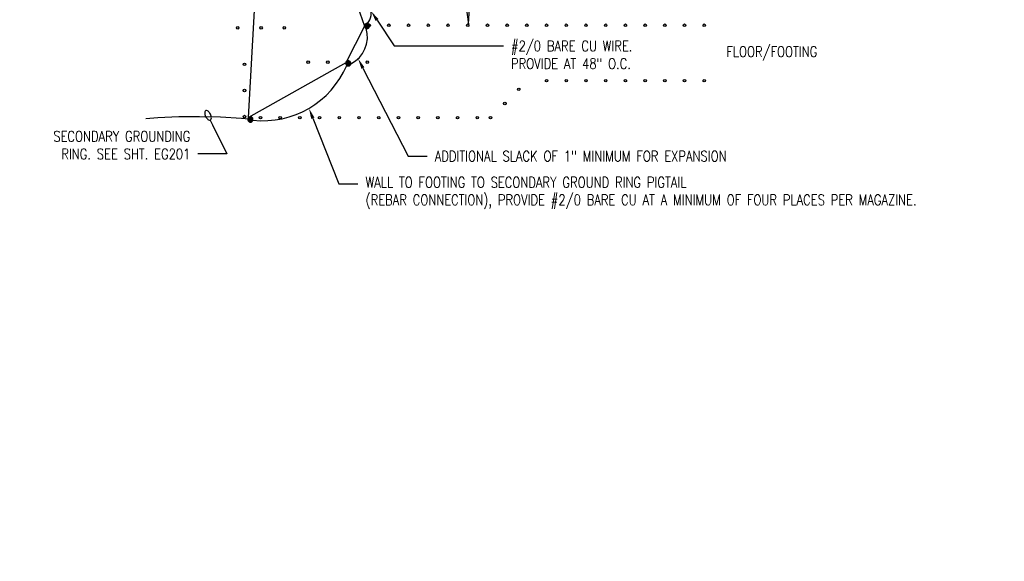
# Model space of a CAD drawing. Header units: inches. Extents: x 144.7 to 164, y 10.4 to 36.8.
# Tile 1 of 3: x 144.7 to 156.3, y 21.7 to 28.1. Entities that reach past the tile are written whole.
import ezdxf
from ezdxf import colors
from ezdxf.entities.mleader import LeaderData, LeaderLine
from ezdxf.math import Vec2, Vec3

# ---------------------------------------------------------------- set-up
doc = ezdxf.new("R2010")
doc.units = ezdxf.units.IN
doc.header["$MEASUREMENT"] = 0
for name, color, linetype in [('E-ANNO-TEXT', 2, 'Continuous'), ('E-DETL-GRPH', 3, 'Continuous'), ('G-Anno-Std-Scrn', 250, 'Continuous')]:
    doc.layers.add(name, color=color, linetype=linetype)
doc.styles.add('Annotative', font='romans.shx', dxfattribs={"width": 0.8, "height": 0.125})

# ---------------------------------------------------------------- blocks, each defined once
blk = doc.blocks.new('Loop_2')
at = {"color": 1}
blk.add_line((-0.5, 0), (-1, 0), dxfattribs=at)
blk.add_lwpolyline([(0, 0.249, 0.050817), (-0.202, 0.228, 0.064661), (-0.354, 0.176, 0.10407), (-0.47, 0.084, 0.175425), (-0.5, 0, 0.175425), (-0.47, -0.084, 0.10407), (-0.354, -0.176, 0.064661), (-0.202, -0.228, 0.050817), (0, -0.249, 0.050817), (0.202, -0.228, 0.064661), (0.354, -0.176, 0.10407), (0.47, -0.084, 0.175425), (0.5, 0, 0.175425), (0.47, 0.084, 0.10407), (0.354, 0.176, 0.064661), (0.202, 0.228, 0.050817)], format="xyb", close=True, dxfattribs=at)

msp = doc.modelspace()

# ---------------------------------------------------------------- hatches: boundary and pattern name
at = {"layer": 'E-DETL-GRPH', "lineweight": -3}
for points in [[(148.82, 28.083), (148.8, 28.1), (148.783, 28.1), (148.765, 28.085), (148.762, 28.068), (148.767, 28.053), (148.777, 28.043), (148.8, 28.04), (148.817, 28.051)], [(148.598, 27.641), (148.578, 27.658), (148.562, 27.658), (148.543, 27.643), (148.54, 27.626), (148.545, 27.611), (148.555, 27.601), (148.578, 27.598), (148.595, 27.609)], [(147.442, 26.978), (147.422, 26.995), (147.405, 26.995), (147.387, 26.98), (147.383, 26.963), (147.388, 26.948), (147.398, 26.938), (147.422, 26.935), (147.438, 26.946)]]:
    msp.add_hatch(color=256, dxfattribs=at).paths.add_polyline_path(points)
at = {"layer": 'G-Anno-Std-Scrn'}
h = msp.add_hatch(color=256, dxfattribs=at)
h.dxf.hatch_style = 1
h.paths.add_polyline_path([(147.829, 28.047, 1), (147.799, 28.047, 1)])
h.paths.add_polyline_path([(147.554, 28.047, 1), (147.524, 28.047, 1)])
h.paths.add_polyline_path([(147.278, 28.047, 1), (147.248, 28.047, 1)])
h.paths.add_polyline_path([(147.358, 27.615, 1), (147.327, 27.615, 1)])
h.paths.add_polyline_path([(147.358, 27.306, 1), (147.327, 27.306, 1)])
h.paths.add_polyline_path([(147.327, 26.997, 1), (147.358, 26.997, 1)])
h.paths.add_polyline_path([(147.517, 26.985, 1), (147.547, 26.985, 1)])
h.paths.add_polyline_path([(147.78, 26.985, 1), (147.75, 26.985, 1)])
h.paths.add_polyline_path([(147.983, 26.985, 1), (148.013, 26.985, 1)])
h.paths.add_polyline_path([(148.216, 26.985, 1), (148.246, 26.985, 1)])
h.paths.add_polyline_path([(148.081, 27.64, 1), (148.111, 27.64, 1)])
h.paths.add_polyline_path([(148.344, 27.64, 1), (148.314, 27.64, 1)])
h.paths.add_polyline_path([(148.547, 27.64, 1), (148.577, 27.64, 1)])
h.paths.add_polyline_path([(148.81, 27.64, 1), (148.78, 27.64, 1)])
h.paths.add_polyline_path([(148.449, 26.985, 1), (148.479, 26.985, 1)])
h.paths.add_polyline_path([(148.682, 26.985, 1), (148.712, 26.985, 1)])
h.paths.add_polyline_path([(148.915, 26.985, 1), (148.945, 26.985, 1)])
h.paths.add_polyline_path([(148.802, 28.077, 1), (148.832, 28.077, 1)])
h = msp.add_hatch(color=256, dxfattribs=at)
h.dxf.hatch_style = 1
h.paths.add_polyline_path([(149.065, 28.077, 1), (149.035, 28.077, 1)])
h.paths.add_polyline_path([(149.268, 28.077, 1), (149.298, 28.077, 1)])
h.paths.add_polyline_path([(149.531, 28.077, 1), (149.501, 28.077, 1)])
h.paths.add_polyline_path([(149.764, 28.077, 1), (149.734, 28.077, 1)])
h.paths.add_polyline_path([(149.967, 28.077, 1), (149.997, 28.077, 1)])
h.paths.add_polyline_path([(150.23, 28.077, 1), (150.2, 28.077, 1)])
h.paths.add_polyline_path([(150.463, 28.077, 1), (150.433, 28.077, 1)])
h.paths.add_polyline_path([(150.696, 28.077, 1), (150.666, 28.077, 1)])
h.paths.add_polyline_path([(150.899, 28.077, 1), (150.929, 28.077, 1)])
h.paths.add_polyline_path([(151.162, 28.077, 1), (151.132, 28.077, 1)])
h.paths.add_polyline_path([(151.365, 28.077, 1), (151.395, 28.077, 1)])
h.paths.add_polyline_path([(151.598, 28.077, 1), (151.628, 28.077, 1)])
h.paths.add_polyline_path([(151.861, 28.077, 1), (151.831, 28.077, 1)])
h.paths.add_polyline_path([(152.064, 28.077, 1), (152.094, 28.077, 1)])
h.paths.add_polyline_path([(152.327, 28.077, 1), (152.297, 28.077, 1)])
h.paths.add_polyline_path([(152.56, 28.077, 1), (152.53, 28.077, 1)])
h.paths.add_polyline_path([(152.793, 28.077, 1), (152.763, 28.077, 1)])
h.paths.add_polyline_path([(152.763, 27.422, 1), (152.793, 27.422, 1)])
h.paths.add_polyline_path([(152.56, 27.422, 1), (152.53, 27.422, 1)])
h.paths.add_polyline_path([(152.327, 27.422, 1), (152.297, 27.422, 1)])
h.paths.add_polyline_path([(152.094, 27.422, 1), (152.064, 27.422, 1)])
h.paths.add_polyline_path([(151.861, 27.422, 1), (151.831, 27.422, 1)])
h.paths.add_polyline_path([(151.628, 27.422, 1), (151.598, 27.422, 1)])
h.paths.add_polyline_path([(151.395, 27.422, 1), (151.365, 27.422, 1)])
h.paths.add_polyline_path([(151.162, 27.422, 1), (151.132, 27.422, 1)])
h.paths.add_polyline_path([(150.899, 27.422, 1), (150.929, 27.422, 1)])
h.paths.add_polyline_path([(150.57, 27.319, 1), (150.601, 27.319, 1)])
h = msp.add_hatch(color=256, dxfattribs=at)
h.dxf.hatch_style = 1
h.paths.add_polyline_path([(150.435, 27.152, 1), (150.405, 27.152, 1)])
h.paths.add_polyline_path([(150.236, 26.985, 1), (150.266, 26.985, 1)])
h.paths.add_polyline_path([(150.11, 26.985, 1), (150.08, 26.985, 1)])
h.paths.add_polyline_path([(149.877, 26.985, 1), (149.847, 26.985, 1)])
h.paths.add_polyline_path([(149.614, 26.985, 1), (149.644, 26.985, 1)])
h.paths.add_polyline_path([(149.411, 26.985, 1), (149.381, 26.985, 1)])
h.paths.add_polyline_path([(149.178, 26.985, 1), (149.148, 26.985, 1)])

# ---------------------------------------------------------------- linework, layer by layer
at = {"layer": 'E-DETL-GRPH', "lineweight": -3}
for points in [[(148.76, 28.068), (148.762, 28.06), (148.765, 28.053), (148.77, 28.046), (148.777, 28.041), (148.783, 28.038), (148.792, 28.038), (148.8, 28.038), (148.807, 28.041), (148.813, 28.046), (148.818, 28.053), (148.822, 28.06), (148.822, 28.068), (148.822, 28.076), (148.818, 28.083), (148.813, 28.09), (148.807, 28.095), (148.8, 28.098), (148.792, 28.1), (148.783, 28.098), (148.777, 28.095), (148.77, 28.09), (148.765, 28.083), (148.762, 28.076)], [(148.538, 27.626), (148.54, 27.618), (148.543, 27.611), (148.549, 27.604), (148.555, 27.599), (148.562, 27.596), (148.57, 27.596), (148.578, 27.596), (148.585, 27.599), (148.592, 27.604), (148.597, 27.611), (148.6, 27.618), (148.6, 27.626), (148.6, 27.634), (148.597, 27.641), (148.592, 27.648), (148.585, 27.653), (148.578, 27.656), (148.57, 27.658), (148.562, 27.656), (148.555, 27.653), (148.549, 27.648), (148.543, 27.641), (148.54, 27.634)], [(147.382, 26.963), (147.383, 26.955), (147.387, 26.948), (147.392, 26.941), (147.398, 26.936), (147.405, 26.933), (147.413, 26.933), (147.422, 26.933), (147.428, 26.936), (147.435, 26.941), (147.44, 26.948), (147.443, 26.955), (147.443, 26.963), (147.443, 26.971), (147.44, 26.978), (147.435, 26.985), (147.428, 26.99), (147.422, 26.993), (147.413, 26.995), (147.405, 26.993), (147.398, 26.99), (147.392, 26.985), (147.387, 26.978), (147.383, 26.971)]]:
    msp.add_lwpolyline(points, close=True, dxfattribs=at)
msp.add_lwpolyline([(147.44, 26.961), (147.307, 26.973), (147.061, 26.99), (146.812, 26.996), (146.566, 26.995), (146.317, 26.983), (146.176, 26.971)], dxfattribs=at)
for centre, radius, start, end in [((148.639, 28.227), 0.203, 320.7374, 77.0649), ((148.446, 27.936), 0.35, 296.179, 17.2662), ((147.563, 28.022), 1.074, 263.584, 336.9686)]:
    msp.add_arc(centre, radius, start, end, dxfattribs=at)
at = {"layer": 'G-Anno-Std-Scrn'}
for centre in [(147.263, 28.047), (147.539, 28.047), (147.814, 28.047), (148.817, 28.077), (149.05, 28.077), (149.283, 28.077), (149.516, 28.077), (149.749, 28.077), (149.982, 28.077), (150.215, 28.077), (150.448, 28.077), (150.681, 28.077), (150.914, 28.077), (151.147, 28.077), (151.38, 28.077), (151.613, 28.077), (151.846, 28.077), (152.079, 28.077), (152.312, 28.077), (152.545, 28.077), (152.778, 28.077), (147.343, 27.615), (148.096, 27.64), (148.329, 27.64), (148.562, 27.64), (148.795, 27.64), (150.914, 27.422), (151.147, 27.422), (151.38, 27.422), (151.613, 27.422), (151.846, 27.422), (152.079, 27.422), (152.312, 27.422), (152.545, 27.422), (152.778, 27.422), (147.343, 27.306), (150.585, 27.319), (150.42, 27.152), (147.343, 26.997), (147.532, 26.985), (147.765, 26.985), (147.998, 26.985), (148.231, 26.985), (148.464, 26.985), (148.697, 26.985), (148.93, 26.985), (149.163, 26.985), (149.396, 26.985), (149.629, 26.985), (149.862, 26.985), (150.095, 26.985), (150.251, 26.985)]:
    msp.add_circle(centre, 0.0151, dxfattribs=at)

# ---------------------------------------------------------------- texts
at = {"layer": 'E-ANNO-TEXT', "lineweight": -3, "insert": (153.039, 27.661), "char_height": 0.125, "attachment_point": 7, "style": 'Annotative'}
msp.add_mtext('FLOOR/FOOTING', dxfattribs=at)

# ---------------------------------------------------------------- leaders
at = {"layer": 'E-ANNO-TEXT', "lineweight": -3}
ml = msp.add_multileader_mtext('Standard', dxfattribs=at)
ml.set_content('#4 AWG BARE COPPER WIRE \\PTWISTED IN FIGURE 8 PATTERN \\PSECURELY AROUND REBAR JOINT\\PTYPICAL AT 48" MAX SPACING \\PIN ALL FLOOR, FOOTINGS, \\PWALLS AND ROOF SECTIONS.\\PSEE STRUCTURAL DRAWINGS FOR \\PADDITIONAL DETAIL', color=256, style='Annotative')
ml.set_leader_properties(color=1, linetype='ByLayer', lineweight=-1)
ml.build(insert=Vec2(0, 0))
ml.multileader.update_dxf_attribs({"text_right_attachment_type": 3, "dogleg_length": 0.538, "arrow_head_size": 0.125})
ctx = ml.context
ctx.base_point, ctx.char_height, ctx.arrow_head_size, ctx.landing_gap_size, ctx.plane_origin = Vec3(153.297, 30.448), 0.125, 0.125, 0.09, Vec3(152.256, 30.36)
ctx.right_attachment = 3
notes = []
notes.append((ctx, [(0, (1, 1, 0), (150.134, 30.448), (1, 0), 3.163, [(2, [(148.999, 29.627), (150.092, 33.348), (149.76, 29.891), (149.99, 28.09)], 0, [])])]))
ctx.mtext.insert, ctx.mtext.flow_direction = Vec3(153.387, 30.511), 5
ml = msp.add_multileader_mtext('Standard', dxfattribs=at)
ml.set_content('HIGH COMPRESSION CLAMP', color=256, style='Annotative')
ml.set_leader_properties(color=1, linetype='ByLayer', lineweight=-1)
ml.build(insert=Vec2(0, 0))
ml.multileader.update_dxf_attribs({"text_right_attachment_type": 3, "dogleg_length": 0.34, "arrow_head_size": 0.125})
ctx = ml.context
ctx.base_point, ctx.char_height, ctx.arrow_head_size, ctx.landing_gap_size, ctx.plane_origin = Vec3(144.902, 28.324), 0.125, 0.125, 0.09, Vec3(146.967, 28.021)
ctx.right_attachment = 3
notes.append((ctx, [(0, (1, 1, 0), (147.465, 28.324), (-1, 0), 0.34, [(3, [(148.638, 28.421), (148.76, 28.068), (148.54, 27.634), (147.392, 26.985)], 0, [])])]))
ctx.mtext.insert, ctx.mtext.flow_direction = Vec3(144.992, 28.386), 5
ml = msp.add_multileader_mtext('Standard', dxfattribs=at)
ml.set_content('#2/0 BARE CU WIRE.  \\PPROVIDE AT 48" O.C.', color=256, style='Annotative')
ml.set_leader_properties(color=1, linetype='ByLayer', lineweight=-1)
ml.build(insert=Vec2(0, 0))
ml.multileader.update_dxf_attribs({"text_right_attachment_type": 3, "dogleg_length": 0.538, "arrow_head_size": 0.125})
ctx = ml.context
ctx.base_point, ctx.char_height, ctx.arrow_head_size, ctx.landing_gap_size, ctx.plane_origin = Vec3(150.403, 27.832), 0.125, 0.125, 0.09, Vec3(149.366, 27.696)
ctx.right_attachment = 3
notes.append((ctx, [(0, (1, 1, 0), (149.114, 27.832), (1, 0), 1.289, [(0, [(148.841, 28.242)], 0, [])])]))
ctx.mtext.insert, ctx.mtext.flow_direction = Vec3(150.493, 27.894), 5
ml = msp.add_multileader_mtext('Standard', dxfattribs=at)
ml.set_content('ADDITIONAL SLACK OF 1" MINIMUM FOR EXPANSION', color=256, style='Annotative')
ml.set_leader_properties(color=1, linetype='ByLayer', lineweight=-1)
ml.build(insert=Vec2(0, 0))
ml.multileader.update_dxf_attribs({"text_right_attachment_type": 3, "dogleg_length": 0.538, "arrow_head_size": 0.125})
ctx = ml.context
ctx.base_point, ctx.char_height, ctx.arrow_head_size, ctx.landing_gap_size, ctx.plane_origin = Vec3(149.502, 26.529), 0.125, 0.125, 0.09, Vec3(149.555, 27.008)
ctx.right_attachment = 3
notes.append((ctx, [(0, (1, 1, 0), (149.278, 26.529), (1, 0), 0.224, [(0, [(148.686, 27.682)], 0, [])])]))
ctx.mtext.insert, ctx.mtext.flow_direction = Vec3(149.592, 26.592), 5
ml = msp.add_multileader_mtext('Standard', dxfattribs=at)
ml.set_content('SECONDARY GROUNDING \\PRING. SEE SHT. EG201', color=256, style='Annotative')
ml.set_leader_properties(color=1, linetype='ByLayer', lineweight=-1)
ml.set_arrow_properties(name='Loop_2')
ml.build(insert=Vec2(0, 0))
ml.multileader.update_dxf_attribs({"text_right_attachment_type": 3, "dogleg_length": 0.34, "arrow_head_size": 0.125})
ctx = ml.context
ctx.base_point, ctx.char_height, ctx.arrow_head_size, ctx.landing_gap_size, ctx.plane_origin = Vec3(144.818, 26.764), 0.125, 0.125, 0.09, Vec3(146.157, 26.555)
ctx.right_attachment, ctx.text_align_type = 3, 2
notes.append((ctx, [(0, (1, 1, 0), (147.133, 26.555), (-1, 0), 0.34, [(0, [(146.912, 27.012)], 0, [])])]))
ctx.mtext.insert, ctx.mtext.alignment, ctx.mtext.flow_direction = Vec3(146.703, 26.826), 3, 5
ml = msp.add_multileader_mtext('Standard', dxfattribs=at)
ml.set_content('WALL TO FOOTING TO SECONDARY GROUND RING PIGTAIL \\P(REBAR CONNECTION), PROVIDE #2/0 BARE CU AT A MINIMUM OF FOUR PLACES PER MAGAZINE.', color=256, style='Annotative')
ml.set_leader_properties(color=1, linetype='ByLayer', lineweight=-1)
ml.build(insert=Vec2(0, 0))
ml.multileader.update_dxf_attribs({"text_right_attachment_type": 3, "dogleg_length": 0.538, "arrow_head_size": 0.125})
ctx = ml.context
ctx.base_point, ctx.char_height, ctx.arrow_head_size, ctx.landing_gap_size, ctx.plane_origin = Vec3(148.684, 26.2), 0.125, 0.125, 0.09, Vec3(149.555, 26.588)
ctx.right_attachment = 3
notes.append((ctx, [(0, (1, 1, 0), (148.459, 26.2), (1, 0), 0.224, [(0, [(148.105, 27.094)], 0, [])])]))
ctx.mtext.insert, ctx.mtext.flow_direction = Vec3(148.774, 26.283), 5
for ctx, leaders in notes:
    for number, flags, end, landing, length, lines in leaders:
        leader = LeaderData()
        leader.index, (leader.has_last_leader_line, leader.has_dogleg_vector, leader.attachment_direction) = number, flags
        leader.last_leader_point, leader.dogleg_vector, leader.dogleg_length = Vec3(end), Vec3(landing), length
        for number, points, colour, breaks in lines:
            line = LeaderLine()
            line.index, line.vertices, line.color, line.breaks = number, Vec3.list(points), colors.encode_raw_color(colour), breaks
            leader.lines.append(line)
        ctx.leaders.append(leader)

doc.saveas('drawing.dxf')
